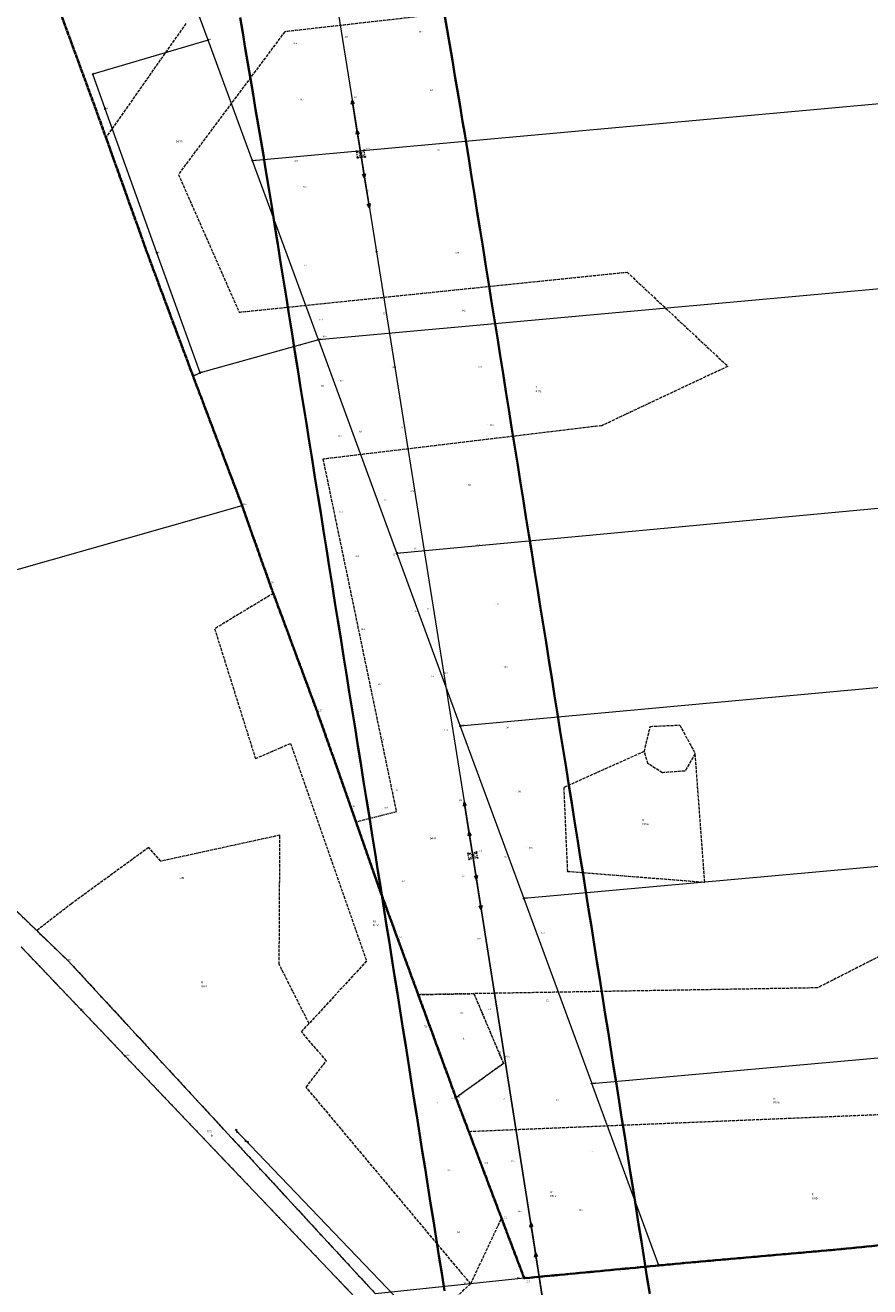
# Model space of a CAD drawing. Header units: metres. Extents: x 6524698 to 6533081, y 5883213 to 5896811.
# Tile 30 of 131: x 6528706 to 6529124, y 5887697 to 5888321. Entities that reach past the tile are written whole.
import ezdxf
from ezdxf.enums import TextEntityAlignment as Align

# ---------------------------------------------------------------- set-up
doc = ezdxf.new("R2010")
doc.units = ezdxf.units.M
for name, pattern in [('mapa zasadnicza$0$1.5_1.0', [2.5, 1.5, -1]), ('mapa zasadnicza$0$219-500', [0]), ('mapa zasadnicza$0$egkk-500', [2, 1.5, -0.5]), ('mapa zasadnicza$0$egug-500', [1, 0.5, -0.5]), ('mapa zasadnicza$0$suep_wn_500', [0]), ('mapa zasadnicza$0$supp_500', [1, 0.5, -0.5]), ('mapa zasadnicza$0$sutp_500', [0])]:
    doc.linetypes.add(name, pattern=pattern)
for name, color, linetype in [('mapa zasadnicza$0$000 Inne (niezydentyfikowane)', 7, 'Continuous'), ('mapa zasadnicza$0$202-punkt graniczny', 7, 'Continuous'), ('mapa zasadnicza$0$202-punkt graniczny-Atr103', 7, 'Continuous'), ('mapa zasadnicza$0$203-punkt graniczny', 7, 'Continuous'), ('mapa zasadnicza$0$203-punkt graniczny-Atr104', 7, 'Continuous'), ('mapa zasadnicza$0$209-oznaczenie konturu klasyfikacyjnego', 7, 'Continuous'), ('mapa zasadnicza$0$210-oznaczenie konturu użytku gruntowego', 7, 'Continuous'), ('mapa zasadnicza$0$211-numer działki ewidencyjnej', 7, 'Continuous'), ('mapa zasadnicza$0$216-obręb ewidencyjny', 7, 'Continuous'), ('mapa zasadnicza$0$217-kontur klasyfikacyjny', 7, 'Continuous'), ('mapa zasadnicza$0$218-kontur użytku gruntowego', 7, 'Continuous'), ('mapa zasadnicza$0$219-działka ewidencyjna', 7, 'Continuous'), ('mapa zasadnicza$0$pikieta naturalna', 7, 'Continuous'), ('mapa zasadnicza$0$pikieta naturalna-Atr2', 7, 'Continuous'), ('mapa zasadnicza$0$przewód elektroenergetyczny wysokiego napięcia', 7, 'Continuous'), ('mapa zasadnicza$0$przewód telekomunikacyjny napowietrzny', 7, 'Continuous'), ('mapa zasadnicza$0$słup przewodów napowietrznych', 7, 'Continuous')]:
    doc.layers.add(name, color=color, linetype=linetype)
doc.styles.add('mapa zasadnicza$0$STANDARD', font='Working1250', dxfattribs={"width": 0.75})

# ---------------------------------------------------------------- blocks, each defined once
blk = doc.blocks.new('mapa zasadnicza$0$202')
at = {"color": 0, "linetype": 'Continuous', "lineweight": 0}
blk.add_circle((0, 0), 0.25, dxfattribs=at)
blk = doc.blocks.new('mapa zasadnicza$0$203')
at = {"linetype": 'Continuous', "lineweight": 0}
h = blk.add_hatch(color=0, dxfattribs=at)
edge = h.paths.add_edge_path()
edge.add_arc((0, 0), 0.045, 0, 360)
blk = doc.blocks.new('mapa zasadnicza$0$PW01')
at = {"linetype": 'Continuous', "lineweight": 13}
h = blk.add_hatch(color=0, dxfattribs=at)
edge = h.paths.add_edge_path()
edge.add_arc((0, 0), 0.045, 0, 360)
blk = doc.blocks.new('mapa zasadnicza$0$SUTP')
at = {"color": 0, "linetype": 'Continuous'}
for p, q in [((0, 0), (0.866, 0.5)), ((0, 0), (9.232, 0)), ((1.866, -0.5), (1, 0)), ((7.366, -0.5), (8.232, 0)), ((9.232, 0), (8.366, 0.5))]:
    blk.add_line(p, q, dxfattribs=at)
blk = doc.blocks.new('mapa zasadnicza$0$SUEP3')
at = {"color": 0, "linetype": 'Continuous'}
for p, q in [((0, 0), (12.003, 0)), ((12.003, 0), (10.003, 0.75)), ((10.003, 0.75), (11.003, 0)), ((12.003, 0), (10.003, -0.75)), ((11.003, 0), (10.003, -0.75)), ((12.003, 0), (27.003, 0)), ((27.003, 0), (25.003, 0.75)), ((25.003, 0.75), (26.003, 0)), ((27.003, 0), (25.003, -0.75)), ((26.003, 0), (25.003, -0.75))]:
    blk.add_line(p, q, dxfattribs=at)
blk = doc.blocks.new('mapa zasadnicza$0$SM05')
at = {"color": 0, "linetype": 'Continuous', "lineweight": 13}
blk.add_circle((0, 0), 0.25, dxfattribs=at)

msp = doc.modelspace()

# ---------------------------------------------------------------- linework, layer by layer
at = {"layer": 'mapa zasadnicza$0$000 Inne (niezydentyfikowane)', "color": 7, "linetype": 'Continuous', "lineweight": 35, "flags": 128}
for points in [[(6528913.17, 5888326.663), (6528914.448, 5888319.1), (6528915.726, 5888311.538), (6528917.004, 5888303.975), (6528918.282, 5888296.413), (6528919.56, 5888288.85), (6528920.838, 5888281.287), (6528922.116, 5888273.725), (6528923.142, 5888267.653), (6528925.115, 5888255.353), (6528926.531, 5888246.496), (6528927.947, 5888237.639), (6528929.363, 5888228.782), (6528930.779, 5888219.925), (6528932.196, 5888211.068), (6528933.612, 5888202.211), (6528935.028, 5888193.354), (6528936.444, 5888184.498), (6528937.86, 5888175.641), (6528939.277, 5888166.784), (6528940.693, 5888157.927), (6528942.109, 5888149.07), (6528943.525, 5888140.213), (6528944.942, 5888131.356), (6528946.358, 5888122.499), (6528947.774, 5888113.642), (6528949.19, 5888104.785), (6528950.606, 5888095.928), (6528952.023, 5888087.071), (6528953.439, 5888078.214), (6528954.855, 5888069.357), (6528956.271, 5888060.5), (6528957.687, 5888051.643), (6528959.104, 5888042.786), (6528960.52, 5888033.929), (6528961.936, 5888025.073), (6528963.352, 5888016.216), (6528964.769, 5888007.359), (6528966.185, 5887998.502), (6528967.601, 5887989.645), (6528969.017, 5887980.788), (6528970.433, 5887971.931), (6528971.85, 5887963.074), (6528973.266, 5887954.217), (6528974.682, 5887945.36), (6528976.098, 5887936.503), (6528977.514, 5887927.646), (6528978.935, 5887918.762), (6528980.313, 5887910.083), (6528981.687, 5887901.431), (6528983.06, 5887892.779), (6528984.434, 5887884.127), (6528985.808, 5887875.475), (6528987.182, 5887866.823), (6528988.555, 5887858.17), (6528989.929, 5887849.518), (6528991.303, 5887840.866), (6528992.677, 5887832.214), (6528994.05, 5887823.562), (6528995.424, 5887814.91), (6528996.798, 5887806.258), (6528998.172, 5887797.606), (6528999.545, 5887788.954), (6529000.919, 5887780.302), (6529002.293, 5887771.65), (6529003.667, 5887762.998), (6529005.04, 5887754.345), (6529006.414, 5887745.693), (6529007.788, 5887737.041), (6529009.161, 5887728.389), (6529010.535, 5887719.737), (6529011.909, 5887711.085), (6529013.283, 5887702.433), (6529014.656, 5887693.781)], [(6528913.146, 5887695.404), (6528911.772, 5887704.056), (6528910.399, 5887712.708), (6528909.025, 5887721.36), (6528907.651, 5887730.012), (6528906.277, 5887738.664), (6528904.904, 5887747.316), (6528903.53, 5887755.969), (6528902.156, 5887764.621), (6528900.782, 5887773.273), (6528899.409, 5887781.925), (6528898.035, 5887790.577), (6528896.661, 5887799.229), (6528895.287, 5887807.881), (6528893.914, 5887816.533), (6528892.54, 5887825.185), (6528891.166, 5887833.837), (6528889.793, 5887842.489), (6528888.419, 5887851.141), (6528887.045, 5887859.794), (6528885.671, 5887868.446), (6528884.298, 5887877.098), (6528882.924, 5887885.75), (6528881.55, 5887894.402), (6528880.181, 5887903.027), (6528878.769, 5887911.857), (6528877.353, 5887920.714), (6528875.936, 5887929.571), (6528874.52, 5887938.428), (6528873.104, 5887947.285), (6528871.688, 5887956.142), (6528870.272, 5887964.998), (6528868.855, 5887973.855), (6528867.439, 5887982.712), (6528866.023, 5887991.569), (6528864.607, 5888000.426), (6528863.19, 5888009.283), (6528861.774, 5888018.14), (6528860.358, 5888026.997), (6528858.942, 5888035.854), (6528857.526, 5888044.711), (6528856.109, 5888053.568), (6528854.693, 5888062.425), (6528853.277, 5888071.282), (6528851.861, 5888080.139), (6528850.445, 5888088.996), (6528849.028, 5888097.853), (6528847.612, 5888106.71), (6528846.196, 5888115.567), (6528844.78, 5888124.424), (6528843.363, 5888133.28), (6528841.947, 5888142.137), (6528840.531, 5888150.994), (6528839.115, 5888159.851), (6528837.699, 5888168.708), (6528836.282, 5888177.565), (6528834.866, 5888186.422), (6528833.45, 5888195.279), (6528832.034, 5888204.136), (6528830.618, 5888212.993), (6528829.201, 5888221.85), (6528827.785, 5888230.707), (6528826.369, 5888239.564), (6528824.47, 5888251.405), (6528823.514, 5888257.062), (6528822.236, 5888264.625), (6528820.958, 5888272.188), (6528819.68, 5888279.75), (6528818.402, 5888287.313), (6528817.124, 5888294.876), (6528815.846, 5888302.438), (6528814.568, 5888310.001), (6528813.29, 5888317.563), (6528812.012, 5888325.126)]]:
    msp.add_lwpolyline(points, dxfattribs=at)
at = {"layer": 'mapa zasadnicza$0$216-obręb ewidencyjny', "color": 7, "linetype": 'mapa zasadnicza$0$1.5_1.0', "lineweight": 35, "flags": 128}
for points in [[(6528810.71, 5892032.32), (6528743.5, 5892026.91), (6528665.82, 5892020.2), (6528618.95, 5892016.86), (6528446.42, 5891995.98), (6528440.31, 5891996.73), (6528198.8, 5891907.55), (6528014.33, 5891830.31), (6527846.82, 5891746.29), (6527801.61, 5891598.79), (6527787.58, 5891553.86), (6527785.51, 5891547.1), (6527759.25, 5891463.12), (6527705.03, 5891299.34), (6527651.09, 5891150.82), (6527517.65, 5890758.02), (6527509.07, 5890729.27), (6527454.67, 5890547.02), (6527391.42, 5890349.92), (6527469.9, 5890380.85), (6527548.32, 5890411.76), (6527628.31, 5890449.47), (6527701.79, 5890487.35), (6527781.71, 5890531.45), (6527831.96, 5890559.17), (6527894.74, 5890596), (6527918.86, 5890538.44), (6527996.61, 5890364.36), (6528002.77, 5890340.12), (6528015.06, 5890276.2), (6528068.35, 5890122.94), (6528069.52, 5890117.74), (6528086.27, 5890073.01), (6528087.43, 5890069.91), (6528144.14, 5889918.51), (6528178.59, 5889821.74), (6528194.07, 5889776.62), (6528203.76, 5889751.35), (6528219.86, 5889705.13), (6528289.3, 5889557.06), (6528293.69, 5889548.36), (6528315.49, 5889501.75), (6528319.49, 5889494.06), (6528320.3, 5889498.78), (6528374.9, 5889392.75), (6528393.7, 5889357.37), (6528402.97, 5889333.92), (6528406.48, 5889321.22), (6528417.63, 5889287.69), (6528426.72, 5889250.74), (6528427.12, 5889249.1), (6528437.2, 5889208.11), (6528462.62, 5889141.48), (6528476.98, 5889088.52), (6528479.5, 5889060.26), (6528487.24, 5889042.5), (6528497.03, 5888999.3), (6528513.44, 5888948.22), (6528513.62, 5888944.51), (6528514.32, 5888935.53), (6528517.9, 5888889.57), (6528521.9, 5888874.59), (6528534.18, 5888828.64), (6528537.21, 5888800.87), (6528538.55, 5888788.67), (6528539.84, 5888759.55), (6528540.29, 5888749.47), (6528546.56, 5888728.63), (6528550.89, 5888720.89), (6528554.61, 5888714.22), (6528572.89, 5888682.85), (6528612.6, 5888606.5), (6528643.54, 5888542.38), (6528657.02, 5888506.94), (6528675.5, 5888460.67), (6528681.51, 5888445.9), (6528704.85, 5888377.17), (6528713.34, 5888354.12), (6528741.09, 5888278.42), (6528766.6, 5888207.14), (6528788.71, 5888147.82), (6528812.94, 5888083.84), (6528826.58, 5888045.33), (6528850.06, 5887982.04), (6528866.81, 5887934.63), (6528879.99, 5887896.72), (6528918.8, 5887790.89), (6528952.56, 5887701.57), (6529019.26, 5887707.89), (6529031.01, 5887709.01), (6529109.21, 5887715.92), (6529166.14, 5887721.78), (6529262.28, 5887731.31), (6529282.79, 5887731.14), (6529289.52, 5887663.25), (6529296.91, 5887588.72), (6529312.34, 5887533.26), (6529320.57, 5887503.67), (6529321.72, 5887480.33), (6529315.22, 5887418.55), (6529296.28, 5887374.9), (6529295.89, 5887348.38), (6529295.74, 5887344.56), (6529294.33, 5887253.59), (6529300.1, 5887247.3), (6529460.65, 5887265.28), (6529607.85, 5887282.19), (6529604.22, 5887244.37), (6529619.06, 5887245.53), (6529620.4, 5887245.61), (6529751.62, 5887253.65), (6529836.5, 5887258.86), (6529917.79, 5887263.83), (6530037.96, 5887271.18), (6530037.77, 5887311.55), (6530035.48, 5887465.82), (6530294.87, 5887497.94), (6530342.75, 5887503.87), (6530390.63, 5887509.81), (6530435.08, 5887515.31), (6530469.62, 5887519.59), (6530472.76, 5887520.14), (6530455.94, 5887633.47), (6530452.16, 5887659), (6530429.5, 5887800.32), (6530425.85, 5887820.62), (6530434.17, 5887821.11), (6530435.15, 5887821.09), (6530501.5, 5887826.49), (6530563.57, 5887831.54), (6530569.25, 5887832), (6530626.35, 5887836.71), (6530689.94, 5887841.95), (6530699.77, 5887842.77), (6530753.72, 5887845.97), (6530816.4, 5887849.69), (6530847.34, 5887851.53), (6530851.75, 5887851.79), (6530878, 5887853.36), (6530941.55, 5887857.17), (6531028.05, 5887862.36), (6531029.51, 5887862.54), (6531089.96, 5887870.11), (6531157.91, 5887878.61), (6531147.74, 5887927.21), (6531134.09, 5887992.44), (6531130.39, 5888022.23), (6531130.01, 5888024.33), (6531127.76, 5888039.49), (6531114.28, 5888108.63), (6531110.56, 5888127.5), (6531105.84, 5888172.24), (6531089.18, 5888214.66), (6531070.01, 5888263.46), (6531063.59, 5888283), (6531047.06, 5888328.03), (6531038.58, 5888352.41), (6531021.83, 5888400.87), (6531015.19, 5888413.6), (6531005.83, 5888460.28), (6531006, 5888467.6), (6531006.12, 5888486.87), (6531000.78, 5888546.56), (6530994.46, 5888582.13), (6530992.02, 5888587.87), (6530975.04, 5888631.61), (6530968.96, 5888647.12), (6530918.79, 5888737.7), (6530893.21, 5888788.19), (6530875.95, 5888835.79), (6530824.74, 5888967.12), (6530698.19, 5888957.37), (6530696.88, 5888957.26), (6530690.8, 5888956.75), (6530665.31, 5889016.21), (6530647.2, 5889058.57), (6530634.24, 5889085.41), (6530634.99, 5889106.79), (6530619.51, 5889109.25), (6530602.59, 5889110.21), (6530580.67, 5889109.48), (6530563.76, 5889105.91), (6530556.11, 5889102.91), (6530554.6, 5889108.92), (6530550.45, 5889111.73), (6530532.14, 5889151.93), (6530513.79, 5889192.45), (6530502.04, 5889258.4), (6530482.32, 5889287.2), (6530469.7, 5889327.04), (6530465.02, 5889440.31), (6530478.29, 5889507.42), (6530476.75, 5889539.74), (6530454.68, 5889579.85), (6530444.35, 5889666), (6530447.75, 5889689.9), (6530449.31, 5889721.21), (6530456.42, 5889744.94), (6530489.74, 5889803.92), (6530476.19, 5889829.67), (6530441.37, 5889895.14), (6530436.32, 5889900.67), (6530377.31, 5890013.31), (6530319.1, 5890126.26), (6530282.19, 5890186.6), (6530272.79, 5890201.79), (6530203.17, 5890307.87), (6530172.91, 5890358.56), (6530084.18, 5890524.8), (6530023.66, 5890630.14), (6529988.68, 5890702.02), (6529902.56, 5890854), (6529878.29, 5890895.67), (6529853.22, 5890939.23), (6529790.88, 5891059.39), (6529783.8, 5891073.31), (6529750.15, 5891126.7), (6529715.67, 5891191.31), (6529711.87, 5891220.22), (6529686.86, 5891413.55), (6529894.11, 5891526.79), (6529935.18, 5891550.85), (6529897.51, 5891589.82), (6529852.46, 5891637.21), (6529830.78, 5891658.8), (6529798.22, 5891693.91), (6529778.68, 5891710.68), (6529723.77, 5891769.55), (6529664.88, 5891829.87), (6529592.94, 5891899.3), (6529520.59, 5891969.98), (6529496.71, 5891996.9), (6529443.6, 5892048.07), (6529413.19, 5892074.88), (6529373, 5892116.29), (6529315.87, 5892175.4), (6529302.53, 5892163.8), (6529299.93, 5892161.54), (6529272.43, 5892137.61), (6529198.7, 5892096.25), (6529183.63, 5892087.79), (6529163.27, 5892079.55), (6529137.05, 5892069.83), (6529084.54, 5892065.08), (6528929.03, 5892047.18)], [(6528303.37, 5885049.22), (6528320.19, 5885039.62), (6528338.23, 5885024.79), (6528352.17, 5885015.38), (6528392.05, 5884988.47), (6528415.8, 5884972.26), (6528435.19, 5884960.38), (6528444.69, 5884948.19), (6528465.63, 5884932.94), (6528465.44, 5884918.9), (6528709.45, 5884735.5), (6528709.85, 5884736.99), (6528739.27, 5884853.86), (6528744.47, 5884874.5), (6528806.08, 5885120.41), (6528807.46, 5885125.4), (6528869.24, 5885370.86), (6528871.52, 5885379.23), (6528887.59, 5885437.6), (6528890.77, 5885449.17), (6528926, 5885568.38), (6528974.41, 5885749.69), (6529025.21, 5885958.42), (6529039.6, 5886018.39), (6529059.52, 5886107.69), (6529060.61, 5886112.57), (6529062.91, 5886122.9), (6529064.3, 5886127.7), (6529092.32, 5886224.97), (6529095.27, 5886236.71), (6529098.1, 5886248), (6529156.76, 5886481.66), (6529182.88, 5886586.19), (6529191.96, 5886615.74), (6529200.39, 5886660.86), (6529220.71, 5886727.34), (6529222.82, 5886733.43), (6529222.92, 5886790.76), (6529260.25, 5886952.44), (6529264.63, 5886976.51), (6529282.32, 5887033.97), (6529290.57, 5887057.23), (6529292.77, 5887095.61), (6529299.5, 5887116.54), (6529303.02, 5887126.11), (6529323.1, 5887204.71), (6529300.1, 5887247.3), (6529294.33, 5887253.59), (6529295.74, 5887344.56), (6529295.89, 5887348.38), (6529296.28, 5887374.9), (6529315.22, 5887418.55), (6529321.72, 5887480.33), (6529320.57, 5887503.67), (6529312.34, 5887533.26), (6529296.91, 5887588.72), (6529289.52, 5887663.25), (6529282.79, 5887731.14), (6529262.28, 5887731.31), (6529166.14, 5887721.78), (6529109.21, 5887715.92), (6529031.01, 5887709.01), (6529019.26, 5887707.89), (6528952.56, 5887701.57), (6528918.8, 5887790.89), (6528879.99, 5887896.72), (6528866.81, 5887934.63), (6528850.06, 5887982.04), (6528826.58, 5888045.33), (6528812.94, 5888083.84), (6528788.71, 5888147.82), (6528766.6, 5888207.14), (6528741.09, 5888278.42), (6528713.34, 5888354.12), (6528704.85, 5888377.17), (6528681.51, 5888445.9), (6528675.5, 5888460.67), (6528657.02, 5888506.94), (6528643.54, 5888542.38), (6528612.6, 5888606.5), (6528572.89, 5888682.85), (6528554.61, 5888714.22), (6528550.89, 5888720.89), (6528546.56, 5888728.63), (6528540.29, 5888749.47), (6528539.84, 5888759.55), (6528538.55, 5888788.67), (6528537.21, 5888800.87), (6528534.18, 5888828.64), (6528521.9, 5888874.59), (6528517.9, 5888889.57), (6528514.32, 5888935.53), (6528513.62, 5888944.51), (6528513.44, 5888948.22), (6528497.03, 5888999.3), (6528487.24, 5889042.5), (6528479.5, 5889060.26), (6528476.98, 5889088.52), (6528462.62, 5889141.48), (6528437.2, 5889208.11), (6528427.12, 5889249.1), (6528426.72, 5889250.74), (6528417.63, 5889287.69), (6528406.48, 5889321.22), (6528402.97, 5889333.92), (6528393.7, 5889357.37), (6528374.9, 5889392.75), (6528320.3, 5889498.78), (6528319.49, 5889494.06), (6528315.49, 5889501.75), (6528293.69, 5889548.36), (6528289.3, 5889557.06), (6528219.86, 5889705.13), (6528203.76, 5889751.35), (6528194.07, 5889776.62), (6528178.59, 5889821.74), (6528144.14, 5889918.51), (6528087.43, 5890069.91), (6528086.27, 5890073.01), (6528069.52, 5890117.74), (6528068.35, 5890122.94), (6528015.06, 5890276.2), (6528002.77, 5890340.12), (6527996.61, 5890364.36), (6527918.86, 5890538.44), (6527894.74, 5890596), (6527831.96, 5890559.17), (6527781.71, 5890531.45), (6527701.79, 5890487.35), (6527628.31, 5890449.47), (6527548.32, 5890411.76), (6527469.9, 5890380.85), (6527391.42, 5890349.92), (6527355.64, 5890331.57), (6527338.23, 5890321.73), (6527321.27, 5890314.22), (6527313.38, 5890308.14), (6527288.1, 5890288.63), (6527273.45, 5890274.12), (6527241.28, 5890253.87), (6527220.83, 5890245.22), (6527165.07, 5890215.69), (6527077.89, 5890166.68), (6527057.31, 5890152.25), (6527045.63, 5890148.55), (6527008.52, 5890134.26), (6526988.84, 5890116.67), (6526981, 5890111.26), (6526971.01, 5890104.38), (6526952.34, 5890094.44), (6526909.87, 5890084.83), (6526890.35, 5890080.91), (6526812.21, 5890083.05), (6526792.43, 5890086.11), (6526758.07, 5890090.77), (6526757.09, 5890094.4), (6526749.57, 5890095.95), (6526742.25, 5890097.45), (6526740.34, 5890097.85), (6526735.76, 5890098.07), (6526728.64, 5890098.03), (6526722.43, 5890098.71), (6526592.18, 5890129.32), (6526575.25, 5890133.06), (6526573.45, 5890132.21), (6526504.81, 5890011.82), (6526498.38, 5890001.32), (6526450.82, 5889923.75), (6526420.35, 5889876.56), (6526411.53, 5889862.91), (6526388.88, 5889824.55), (6526365.09, 5889786.81), (6526341.54, 5889745.42), (6526322.12, 5889709.53), (6526299.72, 5889678.46), (6526281.16, 5889635.52), (6526275.36, 5889608.56), (6526260.85, 5889553.37), (6526260.44, 5889544.19), (6526259.14, 5889502.93), (6526261.74, 5889493.66), (6526254.11, 5889462.89), (6526253.07, 5889459.21), (6526242.11, 5889436.4), (6526240.9, 5889433.4), (6526238.06, 5889420.56), (6526234.58, 5889404.82), (6526230.53, 5889381.66), (6526215.12, 5889335.06), (6526209.51, 5889327.34), (6526203.18, 5889319.69), (6526193.05, 5889307.44), (6526183.47, 5889295.83), (6526173.24, 5889283.42), (6526171.38, 5889271.95), (6526170.8, 5889268.87), (6526173.59, 5889236.65), (6526172.37, 5889219.4), (6526171.12, 5889203.31), (6526160.39, 5889165.34), (6526158.7, 5889157.93), (6526155.92, 5889148.67), (6526145.07, 5889104.25), (6526136.74, 5889068.22), (6526126.54, 5889028.53), (6526125.42, 5889024.1), (6526106.98, 5888945.09), (6526092.2, 5888875.3), (6526089.86, 5888864.25), (6526088.13, 5888856.09), (6526074.67, 5888792.55), (6526053.98, 5888724.15), (6526037.27, 5888680.97), (6526018.87, 5888602.55), (6526017.84, 5888598.66), (6526013.87, 5888581.88), (6526006.91, 5888552.43), (6525999.77, 5888522.16), (6525997.18, 5888508.24), (6525965.43, 5888376.64), (6525920.17, 5888195.14), (6525898.15, 5888106.3), (6525892.22, 5888082.37), (6525824.01, 5888097.35), (6525779.41, 5888107.91), (6525729.76, 5888119.66), (6525723.9, 5888092.12), (6525717.96, 5888069.83), (6525708.69, 5888031.16), (6525707.44, 5888026.27), (6525684.97, 5887955.81), (6525668.86, 5887926.95), (6525650.39, 5887893.86), (6525645.34, 5887877.02), (6525632.33, 5887838.12), (6525588.06, 5887736.62), (6525567.77, 5887689.8), (6525539.5, 5887624.6), (6525535.54, 5887615.4), (6525496.64, 5887526.28), (6525469.79, 5887459.76), (6525449.79, 5887410.24), (6525436.37, 5887377.16), (6525416.54, 5887328.38), (6525400.14, 5887287.76), (6525397.82, 5887282.31), (6525357.88, 5887181.79), (6525337.95, 5887136.46), (6525309.72, 5887065.72), (6525303.99, 5887048.86), (6525292.71, 5887015.66), (6525292.03, 5887013.68), (6525295.71, 5887012.48), (6525393.63, 5886982.02), (6525436.72, 5886969.99), (6525475.57, 5886959.15), (6525492.98, 5886956.11), (6525499.92, 5886954.9), (6525553.04, 5886947.63), (6525556.8, 5886947.12), (6525575.8, 5886944.52), (6525648.96, 5886935.05), (6525700.18, 5886920.83), (6525705.66, 5886920.35), (6525754.61, 5886916.46), (6525783.22, 5886917.37), (6525788.91, 5886917.98), (6525823.91, 5886921.7), (6525857.13, 5886925.05), (6525870.29, 5886926.28), (6525871.77, 5886926.42), (6525905.03, 5886929.56), (6525909.53, 5886929.92), (6525920.2, 5886930.77), (6525939.16, 5886932.29), (6525978.37, 5886930.74), (6525981.07, 5886930.63), (6525983.12, 5886930.48), (6526059, 5886924.97), (6526061.69, 5886925.15), (6526072.91, 5886925.89), (6526078.55, 5886926.27), (6526112.26, 5886928.5), (6526158.51, 5886931.36), (6526197.11, 5886930.97), (6526216.93, 5886924.75), (6526270.07, 5886913.54), (6526272.57, 5886913.01), (6526273.33, 5886912.82), (6526323.76, 5886899.95), (6526417.31, 5886870.61), (6526416.51, 5886867.45), (6526398.65, 5886797.95), (6526389.44, 5886747.58), (6526374.78, 5886704.65), (6526373.42, 5886699.3), (6526372.62, 5886696.15), (6526368.41, 5886679.56), (6526358.03, 5886638.68), (6526335.66, 5886547.46), (6526327.03, 5886512.25), (6526325.59, 5886506.38), (6526319.45, 5886481.31), (6526262.43, 5886255.1), (6526247.51, 5886197.09), (6526210.82, 5886129.19), (6526125.23, 5885954.64), (6526131.1, 5885941.89), (6526083.28, 5885856.13), (6526080.33, 5885850.83), (6526106.53, 5885828.9), (6526128.86, 5885807.19), (6526151.36, 5885785.32), (6526170.05, 5885764.86), (6526198.17, 5885734.09), (6526201, 5885729.87), (6526175.56, 5885692.72), (6526227.73, 5885641.53), (6526271.29, 5885598.78), (6526273, 5885597.09), (6526302.11, 5885568.53), (6526316.43, 5885554.47), (6526322.38, 5885548.63), (6526290.64, 5885486.19), (6526263.4, 5885432.62), (6526247.38, 5885401.19), (6526244.36, 5885395.27), (6526237.6, 5885382.01), (6526227.84, 5885362.86), (6526248.41, 5885344.13), (6526259.4, 5885334.11), (6526304.93, 5885298.77), (6526313.27, 5885292.3), (6526318.23, 5885288.46), (6526321.6, 5885285.83), (6526325.46, 5885282.83), (6526325.17, 5885281.22), (6526338.74, 5885260.21), (6526360.57, 5885232.43), (6526363.74, 5885228.38), (6526377.76, 5885210.54), (6526382.65, 5885204.32), (6526422.71, 5885162.76), (6526481.21, 5885090.92), (6526497.3, 5885066.7), (6526513.19, 5885047.89), (6526516.91, 5885049.29), (6526524.94, 5885052.3), (6526533.62, 5885042), (6526536.24, 5885038.9), (6526540.69, 5885033.62), (6526545.95, 5885027.38), (6526549.33, 5885023.37), (6526550.65, 5885027.15), (6526573.21, 5885076.62), (6526587.94, 5885108.93), (6526590.96, 5885115.55), (6526594.72, 5885123.8), (6526595.22, 5885124.89), (6526595.84, 5885126.22), (6526599.05, 5885133.28), (6526599.46, 5885134.19), (6526600.38, 5885136.19), (6526609.81, 5885156.89), (6526614.13, 5885166.32), (6526615.59, 5885170.96), (6526615.92, 5885173.06), (6526626.56, 5885204.78), (6526635.59, 5885225.49), (6526643.47, 5885243.6), (6526662.24, 5885286.52), (6526663.96, 5885290.45), (6526689.69, 5885347.86), (6526693.01, 5885355.29), (6526709.38, 5885391.8), (6526720.67, 5885416.98), (6526720.09, 5885430.57), (6526719.04, 5885455.52), (6526720.97, 5885465.66), (6526690.6, 5885542.54), (6526706, 5885557.89), (6526747.06, 5885585.88), (6526724.66, 5885597.94), (6526873.96, 5885657.74), (6526876.06, 5885655.62), (6526884.84, 5885650.75), (6526955.49, 5885630.53), (6526988.95, 5885673.38), (6527034.95, 5885662.24), (6527038.45, 5885661.39), (6527055.52, 5885657.39), (6527093.39, 5885649.85), (6527138.37, 5885639.19), (6527183.37, 5885628.52), (6527207.39, 5885622.46), (6527214.61, 5885620.77), (6527302.63, 5885600.17), (6527306.92, 5885598.88), (6527379.24, 5885579.7), (6527386.89, 5885577.68), (6527422.41, 5885568.61), (6527458.81, 5885559.31), (6527463.19, 5885558.23), (6527499.51, 5885549.27), (6527531.05, 5885541.49), (6527616.9, 5885520.3), (6527646.83, 5885512.66), (6527664.1, 5885508.41), (6527696.34, 5885502.3), (6527728.57, 5885496.19), (6527760.81, 5885490.08), (6527773.75, 5885487.95), (6527870.05, 5885472.17), (6527894.7, 5885468.91), (6527908.02, 5885468.31), (6527952.41, 5885466.32), (6527998.14, 5885462.8), (6528060.58, 5885458.01), (6528166.05, 5885444.7), (6528202.53, 5885448.02), (6528205.37, 5885425.22), (6528203.73, 5885274.14), (6528201.64, 5885179.56), (6528201.44, 5885172.38), (6528202.41, 5885123.66), (6528202.41, 5885120.11), (6528202.52, 5885118.87), (6528207.04, 5885116.2), (6528235.91, 5885098.61), (6528250.23, 5885084.2), (6528275.71, 5885072.67), (6528286.02, 5885062.42), (6528291.09, 5885053.61)]]:
    msp.add_lwpolyline(points, close=True, dxfattribs=at)
at = {"layer": 'mapa zasadnicza$0$217-kontur klasyfikacyjny', "color": 92, "linetype": 'mapa zasadnicza$0$egkk-500', "lineweight": 18, "flags": 128}
for points in [[(6528957.87, 5888332.14), (6528834.08, 5888318.15)], [(6528785.14, 5888322.18), (6528745.59, 5888265.85)], [(6528834.08, 5888318.15), (6528781.46, 5888247.6)], [(6528745.59, 5888265.85), (6528766.6, 5888207.14)], [(6528781.46, 5888247.6), (6528811.51, 5888179.43)], [(6528766.6, 5888207.14), (6528788.71, 5888147.82)], [(6528811.51, 5888179.43), (6529003.48, 5888199.24)], [(6529003.48, 5888199.24), (6529053.31, 5888152.64)], [(6529053.31, 5888152.64), (6528990.9, 5888123.29)], [(6528788.71, 5888147.82), (6528812.94, 5888083.84)], [(6528990.9, 5888123.29), (6528852.99, 5888106.73)], [(6528852.99, 5888106.73), (6528889.3, 5887932.25)], [(6528812.94, 5888083.84), (6528826.58, 5888045.33)], [(6528828.43, 5888040.35), (6528799.4, 5888022.83)], [(6528826.58, 5888045.33), (6528828.43, 5888040.35)], [(6528850.06, 5887982.04), (6528828.43, 5888040.35)], [(6528799.4, 5888022.83), (6528819.59, 5887958.6)], [(6528866.81, 5887934.63), (6528850.06, 5887982.04)], [(6529011.99, 5887962.15), (6529014.95, 5887974.54)], [(6529014.95, 5887974.54), (6529029.51, 5887975.2)], [(6529029.51, 5887975.2), (6529037.17, 5887961.06)], [(6528831.94, 5887963.97), (6528836.91, 5887966.15)], [(6528836.91, 5887966.15), (6528874.61, 5887858.51)], [(6528819.59, 5887958.6), (6528831.94, 5887963.97)], [(6529011.99, 5887962.15), (6528972.11, 5887944.28)], [(6529013.81, 5887956.14), (6529011.99, 5887962.15)], [(6529037.17, 5887961.06), (6529032.17, 5887952.47)], [(6529041.91, 5887897.47), (6529037.17, 5887961.06)], [(6529020.92, 5887951.61), (6529013.81, 5887956.14)], [(6529032.17, 5887952.47), (6529020.92, 5887951.61)], [(6528972.11, 5887944.28), (6528973.92, 5887902.84)], [(6528869.39, 5887927.21), (6528866.81, 5887934.63)], [(6528889.3, 5887932.25), (6528869.39, 5887927.21)], [(6528879.99, 5887896.72), (6528869.39, 5887927.21)], [(6528831.7, 5887920.71), (6528772.73, 5887907.84)], [(6528831.34, 5887856.82), (6528831.7, 5887920.71)], [(6528766.76, 5887914.65), (6528728.53, 5887886.81)], [(6528772.73, 5887907.84), (6528766.76, 5887914.65)], [(6528973.92, 5887902.84), (6529041.91, 5887897.47)], [(6528900.11, 5887841.86), (6528879.99, 5887896.72)], [(6528728.53, 5887886.81), (6528711.36, 5887873.52)], [(6528711.36, 5887873.52), (6528726.71, 5887858.79)], [(6529158.7, 5887876.21), (6529097.7, 5887845.2)], [(6528726.71, 5887858.79), (6528878.97, 5887693.81)], [(6528846.11, 5887827.55), (6528831.34, 5887856.82)], [(6528874.61, 5887858.51), (6528846.11, 5887827.55)], [(6528900.11, 5887841.86), (6528927.71, 5887842.33)], [(6528918.8, 5887790.89), (6528900.11, 5887841.86)], [(6529097.7, 5887845.2), (6528927.71, 5887842.33)], [(6528927.71, 5887842.33), (6528942.34, 5887807.8)], [(6528842.37, 5887823.49), (6528846.11, 5887827.55)], [(6528854.67, 5887809.12), (6528842.37, 5887823.49)], [(6528844.69, 5887796.08), (6528854.67, 5887809.12)], [(6528942.34, 5887807.8), (6528918.8, 5887790.89)], [(6528926.1, 5887698.78), (6528844.69, 5887796.08)], [(6528925.18, 5887774.02), (6528918.8, 5887790.89)], [(6529172.67, 5887784.24), (6528925.18, 5887774.02)], [(6528925.18, 5887774.02), (6528941.36, 5887731.19)], [(6528926.1, 5887698.78), (6528941.36, 5887731.19)], [(6528941.36, 5887731.19), (6528952.56, 5887701.57)], [(6529109.21, 5887715.92), (6529166.14, 5887721.78)], [(6529031.01, 5887709.01), (6529109.21, 5887715.92)], [(6529019.26, 5887707.89), (6529031.01, 5887709.01)], [(6528952.56, 5887701.57), (6529019.26, 5887707.89)], [(6528898.1, 5887673.76), (6528926.1, 5887698.78)]]:
    msp.add_lwpolyline(points, dxfattribs=at)
at = {"layer": 'mapa zasadnicza$0$218-kontur użytku gruntowego', "color": 3, "linetype": 'mapa zasadnicza$0$egug-500', "lineweight": 18, "flags": 128}
for points in [[(6528957.87, 5888332.14), (6528834.08, 5888318.15)], [(6528785.14, 5888322.18), (6528745.59, 5888265.85)], [(6528834.08, 5888318.15), (6528781.46, 5888247.6)], [(6528745.59, 5888265.85), (6528766.6, 5888207.14)], [(6528781.46, 5888247.6), (6528811.51, 5888179.43)], [(6528766.6, 5888207.14), (6528788.71, 5888147.82)], [(6528811.51, 5888179.43), (6529003.48, 5888199.24)], [(6529003.48, 5888199.24), (6529053.31, 5888152.64)], [(6529053.31, 5888152.64), (6528990.9, 5888123.29)], [(6528788.71, 5888147.82), (6528812.94, 5888083.84)], [(6528990.9, 5888123.29), (6528852.99, 5888106.73)], [(6528852.99, 5888106.73), (6528889.3, 5887932.25)], [(6528812.94, 5888083.84), (6528826.58, 5888045.33)], [(6528828.43, 5888040.35), (6528799.4, 5888022.83)], [(6528826.58, 5888045.33), (6528828.43, 5888040.35)], [(6528850.06, 5887982.04), (6528828.43, 5888040.35)], [(6528799.4, 5888022.83), (6528819.59, 5887958.6)], [(6528866.81, 5887934.63), (6528850.06, 5887982.04)], [(6529011.99, 5887962.15), (6529014.95, 5887974.54)], [(6529014.95, 5887974.54), (6529029.51, 5887975.2)], [(6529029.51, 5887975.2), (6529037.17, 5887961.06)], [(6528831.94, 5887963.97), (6528836.91, 5887966.15)], [(6528836.91, 5887966.15), (6528874.61, 5887858.51)], [(6528819.59, 5887958.6), (6528831.94, 5887963.97)], [(6529011.99, 5887962.15), (6528972.11, 5887944.28)], [(6529013.81, 5887956.14), (6529011.99, 5887962.15)], [(6529037.17, 5887961.06), (6529032.17, 5887952.47)], [(6529041.91, 5887897.47), (6529037.17, 5887961.06)], [(6529020.92, 5887951.61), (6529013.81, 5887956.14)], [(6529032.17, 5887952.47), (6529020.92, 5887951.61)], [(6528972.11, 5887944.28), (6528973.92, 5887902.84)], [(6528869.39, 5887927.21), (6528866.81, 5887934.63)], [(6528889.3, 5887932.25), (6528869.39, 5887927.21)], [(6528879.99, 5887896.72), (6528869.39, 5887927.21)], [(6528831.7, 5887920.71), (6528772.73, 5887907.84)], [(6528831.34, 5887856.82), (6528831.7, 5887920.71)], [(6528766.76, 5887914.65), (6528728.53, 5887886.81)], [(6528772.73, 5887907.84), (6528766.76, 5887914.65)], [(6528973.92, 5887902.84), (6529041.91, 5887897.47)], [(6528900.11, 5887841.86), (6528879.99, 5887896.72)], [(6528711.36, 5887873.52), (6528692.26, 5887891.84)], [(6528728.53, 5887886.81), (6528711.36, 5887873.52)], [(6528711.36, 5887873.52), (6528726.71, 5887858.79)], [(6529158.7, 5887876.21), (6529097.7, 5887845.2)], [(6528703.66, 5887865.42), (6528720.63, 5887847.63)], [(6528726.71, 5887858.79), (6528878.97, 5887693.81)], [(6528846.11, 5887827.55), (6528831.34, 5887856.82)], [(6528874.61, 5887858.51), (6528846.11, 5887827.55)], [(6528720.63, 5887847.63), (6528733.31, 5887834.33)], [(6528927.71, 5887842.33), (6528900.11, 5887841.86)], [(6528900.11, 5887841.86), (6528918.8, 5887790.89)], [(6529097.7, 5887845.2), (6528927.71, 5887842.33)], [(6528942.34, 5887807.8), (6528927.71, 5887842.33)], [(6528733.31, 5887834.33), (6528755.11, 5887811.46)], [(6528842.37, 5887823.49), (6528846.11, 5887827.55)], [(6528854.67, 5887809.12), (6528842.37, 5887823.49)], [(6528755.11, 5887811.46), (6528761.31, 5887804.95)], [(6528844.69, 5887796.08), (6528854.67, 5887809.12)], [(6528761.31, 5887804.95), (6528771.09, 5887794.69)], [(6528918.8, 5887790.89), (6528942.34, 5887807.8)], [(6528771.09, 5887794.69), (6528780.75, 5887784.55)], [(6528926.1, 5887698.78), (6528844.69, 5887796.08)], [(6528925.18, 5887774.02), (6528918.8, 5887790.89)], [(6528780.75, 5887784.55), (6528865.75, 5887695.39)], [(6529172.67, 5887784.24), (6528925.18, 5887774.02)], [(6528925.18, 5887774.02), (6528941.36, 5887731.19)], [(6528926.1, 5887698.78), (6528941.36, 5887731.19)], [(6528941.36, 5887731.19), (6528952.56, 5887701.57)], [(6529109.21, 5887715.92), (6529166.14, 5887721.78)], [(6529031.01, 5887709.01), (6529109.21, 5887715.92)], [(6529019.26, 5887707.89), (6529031.01, 5887709.01)], [(6528952.56, 5887701.57), (6529019.26, 5887707.89)], [(6528898.1, 5887673.76), (6528926.1, 5887698.78)]]:
    msp.add_lwpolyline(points, dxfattribs=at)
at = {"layer": 'mapa zasadnicza$0$219-działka ewidencyjna', "color": 7, "linetype": 'mapa zasadnicza$0$219-500', "lineweight": 18, "flags": 128}
for points in [[(6528796.19, 5888314.03), (6528770.52, 5888383.81)], [(6528796.19, 5888314.03), (6528739.1, 5888297.16)], [(6528818.17, 5888254.33), (6528796.19, 5888314.03)], [(6529436.82, 5888310.44), (6528818.17, 5888254.33)], [(6528745.29, 5888279.94), (6528739.1, 5888297.16)], [(6528770.87, 5888208.74), (6528745.29, 5888279.94)], [(6528850.76, 5888165.76), (6528818.17, 5888254.33)], [(6529466.59, 5888221.62), (6528850.76, 5888165.76)], [(6528792.2, 5888149.36), (6528770.87, 5888208.74)], [(6528850.76, 5888165.76), (6528792.2, 5888149.36)], [(6528850.76, 5888165.76), (6528889.5, 5888060.08)], [(6528792.2, 5888149.36), (6528788.71, 5888147.82)], [(6528788.71, 5888147.82), (6528812.94, 5888083.84)], [(6529501.57, 5888117.27), (6528889.5, 5888060.08)], [(6528642.92, 5888035.55), (6528812.94, 5888083.84)], [(6528826.58, 5888045.33), (6528812.94, 5888083.84)], [(6528889.5, 5888060.08), (6528920.95, 5887974.73)], [(6528826.58, 5888045.33), (6528850.06, 5887982.04)], [(6529530.56, 5888030.74), (6528920.95, 5887974.73)], [(6528866.81, 5887934.63), (6528850.06, 5887982.04)], [(6528920.95, 5887974.73), (6528952.4, 5887889.38)], [(6529559.55, 5887944.22), (6528952.4, 5887889.38)], [(6528866.81, 5887934.63), (6528879.99, 5887896.72)], [(6528918.8, 5887790.89), (6528879.99, 5887896.72)], [(6528692.26, 5887891.84), (6528726.71, 5887858.79)], [(6528952.4, 5887889.38), (6528986.09, 5887797.93)], [(6528733.31, 5887834.33), (6528703.66, 5887865.42)], [(6528726.71, 5887858.79), (6528878.97, 5887693.81)], [(6528733.31, 5887834.33), (6528755.11, 5887811.46)], [(6528872.57, 5887688.23), (6528755.11, 5887811.46)], [(6528986.09, 5887797.93), (6529144.12, 5887812.03)], [(6529019.26, 5887707.89), (6528986.09, 5887797.93)], [(6528952.56, 5887701.57), (6528918.8, 5887790.89)], [(6529166.14, 5887721.78), (6529109.21, 5887715.92)], [(6529109.21, 5887715.92), (6529031.01, 5887709.01)], [(6529031.01, 5887709.01), (6529019.26, 5887707.89)], [(6529019.26, 5887707.89), (6528952.56, 5887701.57)], [(6528952.56, 5887701.57), (6528878.97, 5887693.81)]]:
    msp.add_lwpolyline(points, dxfattribs=at)
at = {"layer": 'mapa zasadnicza$0$przewód elektroenergetyczny wysokiego napięcia', "color": 1, "linetype": 'mapa zasadnicza$0$suep_wn_500', "lineweight": 18, "flags": 128}
for points in [[(6528824.38, 5888553.06), (6528871.72, 5888257.68)], [(6528871.72, 5888257.68), (6528927.13, 5887910.57)], [(6528927.13, 5887910.57), (6528959.97, 5887702.27)], [(6528959.97, 5887702.27), (6528927.13, 5887910.57)], [(6528959.97, 5887702.27), (6528980.5, 5887573.18)]]:
    msp.add_lwpolyline(points, dxfattribs=at)
at = {"layer": 'mapa zasadnicza$0$przewód telekomunikacyjny napowietrzny', "color": 30, "linetype": 'mapa zasadnicza$0$sutp_500', "lineweight": 18, "flags": 128}
msp.add_lwpolyline([(6528948.56, 5887630.11), (6528809.61, 5887775.12)], dxfattribs=at)
at = {"layer": 'mapa zasadnicza$0$słup przewodów napowietrznych', "color": 7, "linetype": 'mapa zasadnicza$0$supp_500', "lineweight": 18, "flags": 128}
for points in [[(6528873.8, 5888256.23), (6528870.17, 5888255.82), (6528869.64, 5888259.05), (6528873.39, 5888259.53)], [(6528873.8, 5888256.23), (6528869.64, 5888259.05)], [(6528870.17, 5888255.82), (6528873.39, 5888259.53)], [(6528873.8, 5888256.23), (6528873.39, 5888259.53)], [(6528929.46, 5887909.58), (6528925.27, 5887908.79), (6528924.79, 5887911.68), (6528929.03, 5887912.35)], [(6528929.46, 5887909.58), (6528924.79, 5887911.68)], [(6528925.27, 5887908.79), (6528929.03, 5887912.35)], [(6528929.46, 5887909.58), (6528929.03, 5887912.35)]]:
    msp.add_lwpolyline(points, dxfattribs=at)

# ---------------------------------------------------------------- block references
at = {"layer": 'mapa zasadnicza$0$202-punkt graniczny', "color": 7, "linetype": 'Continuous', "lineweight": 18}
for p in [(6528796.19, 5888314.03), (6528739.1, 5888297.16), (6528745.29, 5888279.94), (6528818.17, 5888254.33), (6528770.87, 5888208.74), (6528850.76, 5888165.76), (6528788.71, 5888147.82), (6528792.2, 5888149.36), (6528812.94, 5888083.84), (6528889.5, 5888060.08), (6528826.58, 5888045.33), (6528850.06, 5887982.04), (6528920.95, 5887974.73), (6528866.81, 5887934.63), (6528879.99, 5887896.72), (6528952.4, 5887889.38), (6528733.31, 5887834.33), (6528755.11, 5887811.46), (6528986.09, 5887797.93), (6528918.8, 5887790.89), (6529109.21, 5887715.92), (6529031.01, 5887709.01), (6529019.26, 5887707.89), (6528952.56, 5887701.57)]:
    msp.add_blockref('mapa zasadnicza$0$202', p, dxfattribs=at)
at = {"layer": 'mapa zasadnicza$0$203-punkt graniczny', "color": 7, "linetype": 'Continuous', "lineweight": 18}
msp.add_blockref('mapa zasadnicza$0$203', (6528726.71, 5887858.79), dxfattribs=at)
at = {"layer": 'mapa zasadnicza$0$pikieta naturalna', "color": 7, "linetype": 'Continuous', "lineweight": 13}
for p in [(6528862.62, 5888315.59), (6528899.6, 5888318.02), (6528837.32, 5888312.43), (6528904.94, 5888289.26), (6528840.71, 5888284.77), (6528867.04, 5888285.85), (6528874.05, 5888259.75), (6528908.32, 5888259.66), (6528841.2, 5888255.17), (6528842.08, 5888241.61), (6528873.78, 5888239.63), (6528877.99, 5888209.33), (6528917.68, 5888208.77), (6528842.42, 5888202.27), (6528882.48, 5888179.56), (6528921.07, 5888179.99), (6528850.02, 5888175.74), (6528852.13, 5888167.55), (6528843.22, 5888164.2), (6528886.4, 5888152.37), (6528928.83, 5888152.6), (6528860.49, 5888145.66), (6528854.33, 5888143.93), (6528890.44, 5888122.59), (6528934.6, 5888123.89), (6528859.58, 5888118.17), (6528869.63, 5888120.49), (6528895.19, 5888091.01), (6528923.66, 5888094.24), (6528881.92, 5888086.67), (6528859.78, 5888080.61), (6528868.16, 5888058.86), (6528891.03, 5888060.45), (6528899.66, 5888061.56), (6528927.7, 5888064.41), (6528938.02, 5888035.35), (6528900.86, 5888032.27), (6528903.35, 5888032.7), (6528870.99, 5888022.79), (6528941.65, 5888004.17), (6528908.87, 5888000.2), (6528911.75, 5888001.07), (6528879.42, 5887995.6), (6528912.01, 5887972.99), (6528921.49, 5887975.03), (6528942.51, 5887974.22), (6528880.51, 5887968.25), (6528888.01, 5887942.47), (6528948.43, 5887942.37), (6528882.3, 5887934.34), (6528919.15, 5887938.23), (6528929.74, 5887912.62), (6528945.53, 5887910.96), (6528953.84, 5887914.45), (6528890.63, 5887898.15), (6528924.23, 5887901.36), (6528959.9, 5887872.44), (6528889.53, 5887870.58), (6528928.64, 5887869.66), (6528933.68, 5887835.6), (6528962.05, 5887838.97), (6528920.11, 5887832.2), (6528904.75, 5887826.61), (6528918.37, 5887791.11), (6528940.52, 5887790.49), (6528907.93, 5887788.65), (6528966.97, 5887789.84), (6528945, 5887759.54), (6528983.77, 5887764.16), (6528913.27, 5887755.15), (6528931.71, 5887758.68), (6528948.69, 5887734.79), (6528978.61, 5887735.49), (6528941.68, 5887731.91), (6528918.23, 5887724.62), (6528998.88, 5887705.3), (6528924.11, 5887698.35), (6528951.81, 5887700.8), (6528953.53, 5887700.83)]:
    msp.add_blockref('mapa zasadnicza$0$PW01', p, dxfattribs=at)
at = {"layer": 'mapa zasadnicza$0$przewód elektroenergetyczny wysokiego napięcia', "color": 1, "linetype": 'Continuous', "lineweight": 18}
for p, rotation in [((6528871.72, 5888257.68), 99.10499999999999), ((6528871.72, 5888257.68), 279.07), ((6528927.13, 5887910.57), 99.07), ((6528927.13, 5887910.57), 278.959), ((6528959.97, 5887702.27), 98.959), ((6528959.97, 5887702.27), 279.036)]:
    msp.add_blockref('mapa zasadnicza$0$SUEP3', p, dxfattribs=dict(at, rotation=rotation))
at = {"layer": 'mapa zasadnicza$0$przewód telekomunikacyjny napowietrzny', "color": 30, "linetype": 'Continuous', "lineweight": 18, "rotation": 313.777}
msp.add_blockref('mapa zasadnicza$0$SUTP', (6528809.61, 5887775.12), dxfattribs=at)
at = {"layer": 'mapa zasadnicza$0$słup przewodów napowietrznych', "color": 7, "linetype": 'Continuous', "lineweight": 18}
for p in [(6528869.64, 5888259.05), (6528873.39, 5888259.53), (6528870.17, 5888255.82), (6528873.8, 5888256.23), (6528924.79, 5887911.68), (6528925.27, 5887908.79), (6528929.03, 5887912.35), (6528929.46, 5887909.58)]:
    msp.add_blockref('mapa zasadnicza$0$SM05', p, dxfattribs=at)

# ---------------------------------------------------------------- texts
at = {"layer": 'mapa zasadnicza$0$202-punkt graniczny-Atr103', "color": 7, "style": 'mapa zasadnicza$0$STANDARD', "width": 0.667}
for s, p in [('295', (6528796.19, 5888314.03)), ('307', (6528739.1, 5888297.16)), ('305', (6528745.29, 5888279.94)), ('293', (6528818.17, 5888254.33)), ('301', (6528770.87, 5888208.74)), ('290', (6528850.76, 5888165.76)), ('12300', (6528788.71, 5888147.82)), ('296', (6528792.2, 5888149.36)), ('3947', (6528889.5, 5888060.08)), ('2070', (6528826.58, 5888045.33)), ('42196', (6528850.06, 5887982.04)), ('3950', (6528920.95, 5887974.73)), ('2069', (6528866.81, 5887934.63)), ('30477', (6528879.99, 5887896.72)), ('3956', (6528952.4, 5887889.38)), ('8470', (6528733.31, 5887834.33)), ('12306', (6528755.11, 5887811.46)), ('3964', (6528986.09, 5887797.93)), ('2066', (6528918.8, 5887790.89)), ('2061', (6529109.21, 5887715.92)), ('2062', (6529031.01, 5887709.01)), ('2063', (6529019.26, 5887707.89)), ('2064', (6528952.56, 5887701.57))]:
    msp.add_text(s, height=0.75, dxfattribs=at).set_placement(p)
msp.add_text('50891', height=0.75, dxfattribs=at).set_placement((6528812.94, 5888083.84), align=Align.BOTTOM_LEFT)
at = {"layer": 'mapa zasadnicza$0$203-punkt graniczny-Atr104', "color": 7, "style": 'mapa zasadnicza$0$STANDARD', "width": 0.667}
msp.add_text('2355', height=0.75, dxfattribs=at).set_placement((6528726.71, 5887858.79))
at = {"layer": 'mapa zasadnicza$0$209-oznaczenie konturu klasyfikacyjnego', "color": 3, "linetype": 'Continuous', "lineweight": 18, "style": 'mapa zasadnicza$0$STANDARD', "width": 0.79}
for s, p in [('RIVa', (6528958.07, 5888140.86)), ('RIVa', (6529011.08, 5887926.8)), ('PsIV', (6528877.66, 5887876.73)), ('RIVb', (6528792.75, 5887846.5)), ('RIVa', (6529075.9, 5887789.06)), ('RIIIb', (6528965.59, 5887742.75)), ('RIIIb', (6529094.83, 5887741.61))]:
    msp.add_text(s, height=1, dxfattribs=at).set_placement(p, align=Align.TOP_LEFT)
msp.add_text('RIVa', height=1, dxfattribs=at).set_placement((6528942.38, 5887810.63))
at = {"layer": 'mapa zasadnicza$0$210-oznaczenie konturu użytku gruntowego', "color": 3, "linetype": 'Continuous', "lineweight": 18, "style": 'mapa zasadnicza$0$STANDARD', "width": 0.79}
for s, p in [('R', (6528958.07, 5888141.76)), ('R', (6529011.08, 5887927.7)), ('Ps', (6528877.66, 5887877.63)), ('R', (6528792.75, 5887847.4)), ('N', (6528922.16, 5887819.58)), ('R', (6528940.28, 5887812.73)), ('R', (6529075.9, 5887789.96)), ('dr', (6528797.46, 5887771.65)), ('R', (6528965.59, 5887743.65)), ('R', (6529094.83, 5887742.51))]:
    msp.add_text(s, height=1, dxfattribs=at).set_placement(p)
at = {"layer": 'mapa zasadnicza$0$211-numer działki ewidencyjnej', "color": 7, "linetype": 'Continuous', "lineweight": 18, "style": 'mapa zasadnicza$0$STANDARD', "width": 0.79}
msp.add_text('94/13', height=1, dxfattribs=at).set_placement((6528780.14, 5888263.38))
for s, p in [('94/11', (6528905.9, 5887919.61)), ('149', (6528782.04, 5887900.05)), ('153', (6528795.62, 5887774.67))]:
    msp.add_text(s, height=1, dxfattribs=at).set_placement(p, align=Align.TOP_LEFT)
at = {"layer": 'mapa zasadnicza$0$pikieta naturalna-Atr2', "color": 7, "style": 'mapa zasadnicza$0$STANDARD', "width": 0.667}
for s, p in [('83.7', (6528863.77, 5888315.23)), ('83.6', (6528900.6, 5888317.76)), ('83.0', (6528838.52, 5888312.04)), ('84.3', (6528905.85, 5888288.91)), ('83.5', (6528841.7, 5888284.3)), ('84.0', (6528868.26, 5888285.4)), ('83.5', (6528874.43, 5888260.12)), ('84.9', (6528909.37, 5888259.28)), ('82.7', (6528838.98, 5888253.9)), ('82.2', (6528843.2, 5888241.1)), ('82.9', (6528874.41, 5888239.19)), ('82.7', (6528878.68, 5888208.93)), ('84.8', (6528918.6, 5888208.41)), ('81.8', (6528843.53, 5888201.9)), ('83.0', (6528882.65, 5888178.43)), ('84.2', (6528921.81, 5888179.86)), ('81.1', (6528851.16, 5888175.33)), ('81.6', (6528853.02, 5888167.08)), ('81.0', (6528840.57, 5888162.69)), ('83.0', (6528887.5, 5888151.8)), ('83.9', (6528930.01, 5888151.99)), ('82.7', (6528861.51, 5888145.13)), ('82.3', (6528851.95, 5888142.59)), ('83.0', (6528870.7, 5888120.07)), ('83.1', (6528891.52, 5888122.06)), ('83.6', (6528935.68, 5888123.32)), ('82.3', (6528860.62, 5888117.67)), ('82.8', (6528896.32, 5888090.55)), ('82.6', (6528924.7, 5888093.65)), ('83.0', (6528883.15, 5888086.13)), ('82.3', (6528860.98, 5888080.23)), ('82.0', (6528869.14, 5888058.34)), ('82.7', (6528887.77, 5888059.17)), ('82.9', (6528898.11, 5888062.12)), ('82.7', (6528928.94, 5888063.78)), ('82.1', (6528939, 5888034.71)), ('81.9', (6528898.46, 5888031.13)), ('82.0', (6528904.53, 5888032.26)), ('81.1', (6528871.97, 5888022.3)), ('83.1', (6528942.77, 5888003.64)), ('82.6', (6528906.41, 5887998.93)), ('82.7', (6528913.07, 5888000.45)), ('81.7', (6528880.24, 5887994.95)), ('83.9', (6528913.17, 5887972.35)), ('83.9', (6528922.39, 5887974.71)), ('84.4', (6528943.51, 5887973.59)), ('82.4', (6528881.48, 5887967.7)), ('83.2', (6528888.56, 5887942.66)), ('84.1', (6528949.46, 5887941.94)), ('82.9', (6528883.44, 5887933.9)), ('83.9', (6528920.19, 5887937.71)), ('83.3', (6528954.96, 5887914.05)), ('83.1', (6528930.18, 5887912.54)), ('83.1', (6528942.82, 5887909.6)), ('82.3', (6528891.8, 5887897.7)), ('82.7', (6528921.68, 5887899.96)), ('81.3', (6528960.97, 5887872.01)), ('80.8', (6528890.56, 5887870.02)), ('81.2', (6528929.55, 5887869.14)), ('79.8', (6528934.5, 5887834.21)), ('80.2', (6528963.31, 5887838.56)), ('79.7', (6528920.84, 5887832.5)), ('79.9', (6528941.55, 5887790.04)), ('80.2', (6528968.01, 5887789.34)), ('79.4', (6528908.88, 5887788.04)), ('80.4', (6528932.92, 5887758.26)), ('80.3', (6528946.18, 5887759.14)), ('81.0', (6528984.89, 5887763.61)), ('79.8', (6528914.27, 5887754.6)), ('80.5', (6528949.56, 5887734.31)), ('81.0', (6528979.73, 5887735)), ('80.6', (6528942.36, 5887731.21)), ('79.9', (6528919.18, 5887724.02)), ('81.1', (6528999.9, 5887704.63)), ('79.6', (6528922.21, 5887698.86)), ('80.2', (6528948.9, 5887701.48)), ('80.2', (6528953.73, 5887699.56))]:
    msp.add_text(s, height=0.75, dxfattribs=at).set_placement(p)
for s, p in [('79.6', (6528902.98, 5887826.09)), ('80.0', (6528916.65, 5887790.59))]:
    msp.add_text(s, height=0.75, dxfattribs=at).set_placement(p, align=Align.MIDDLE_LEFT)

doc.saveas('drawing.dxf')
